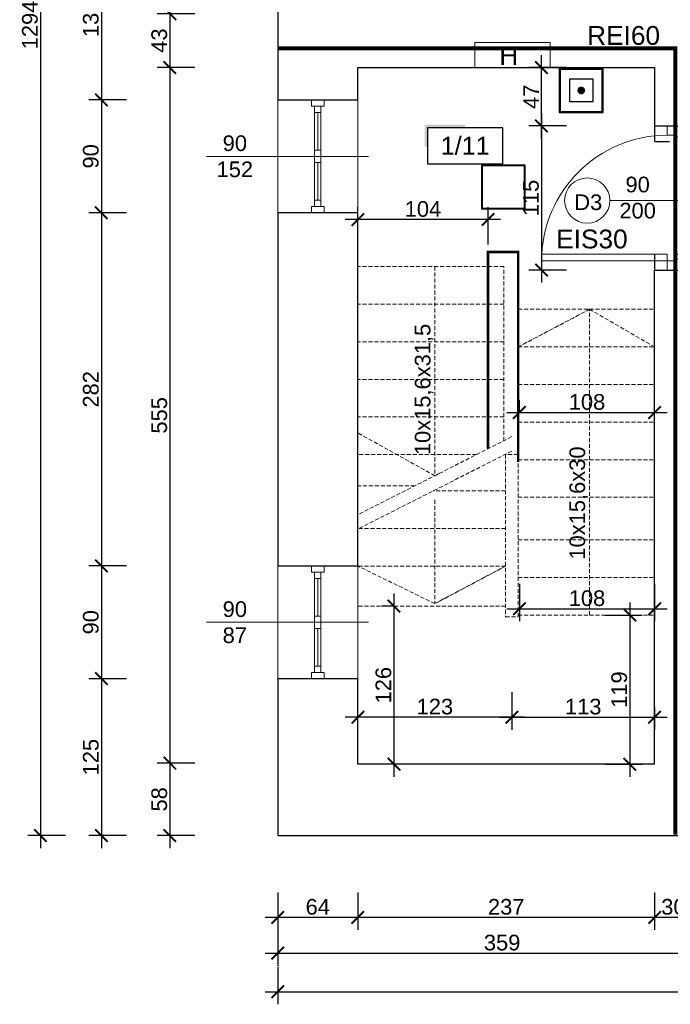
# Model space of a CAD drawing. Header units: millimetres. Extents: x 2709036 to 2756280, y 168165 to 192362.
# Tile 92 of 192: x 2718907 to 2719427, y 185626 to 186412. Entities that reach past the tile are written whole.
import ezdxf
from ezdxf.enums import TextEntityAlignment as Align

# ---------------------------------------------------------------- set-up
doc = ezdxf.new("R2010")
doc.units = ezdxf.units.MM
doc.header["$MEASUREMENT"] = 0
for name, pattern in [('ACAD_ISO03W100', [30, 12, -18]), ('HIDDEN2', [4.7625, 3.175, -1.5875]), ('UKRYTE', [9.525, 6.35, -3.175])]:
    doc.linetypes.add(name, pattern=pattern)
for name, color, linetype, lineweight in [('2 - LINIA WIDOKOWA', 251, 'Continuous', 13), ('__MAZ_EKSP_PROJ', 3, 'Continuous', 0), ('__MAZ_LIKWIDACJE', 6, 'ACAD_ISO03W100', 30), ('__MAZ_OPIS_STOLARKA', 7, 'Continuous', 0), ('__MAZ_SCHODY', 7, 'Continuous', 0), ('__MAZ_STOLARKA DRZWIOWA NOWA', 7, 'Continuous', 9), ('__MAZ_STOLARKA OKIENNA', 7, 'Continuous', 9), ('__MAZ_WYMIARY', 7, 'Continuous', 9), ('__MAZ_ŚCIANY ISTNIEJĄCE', 7, 'Continuous', 30), ('SCHODY_POR.', 7, 'UKRYTE', 25)]:
    doc.layers.add(name, color=color, linetype=linetype, lineweight=lineweight)
doc.layers.add('6 - OPISY', color=7, linetype='Continuous')
doc.layers.add('D+H Urządzenia', color=30, linetype='Continuous')
doc.styles.add('Arial', font='arial.ttf')
doc.styles.add('Dimensions', font='arial.ttf')
doc.styles.get("Standard").update_dxf_attribs({"font": 'arial.ttf'})
doc.styles.add('styl1', font='arial.ttf')
doc.dimstyles.new('100', dxfattribs={"dimtxt": 10, "dimasz": 10, "dimexe": 18, "dimexo": 15, "dimgap": 9, "dimtad": 1, "dimdec": 1, "dimrnd": 0.5, "dimdsep": 46, "dimtxsty": 'Dimensions', "dimblk": 'ARCHTICK', "dimcen": 9, "dimdle": 10, "dimadec": 1, "dimazin": 2, "dimtfac": 1, "dimtdec": 4, "dimtofl": 0, "dimtmove": 2, "dimatfit": 3, "dimfxl": 1, "dimtolj": 1, "dimtzin": 0, "dimarcsym": 0})

# ---------------------------------------------------------------- blocks, each defined once
blk = doc.blocks.new('_ArchTick')
at = {"color": 0, "linetype": 'ByBlock', "const_width": 0.15}
blk.add_lwpolyline([(-0.5, -0.5), (0.5, 0.5)], dxfattribs=at)
blk = doc.blocks.new('*D17')
at = {"layer": '__MAZ_WYMIARY', "color": 0, "lineweight": -2}
for p, q in [((2719177.3, 186232.24), (2719177.3, 186262.24)), ((2719281.3, 186232.24), (2719281.3, 186262.24)), ((2719291.3, 186252.24), (2719167.3, 186252.24))]:
    blk.add_line(p, q, dxfattribs=at)
at = {"layer": 'Defpoints', "color": 0, "lineweight": 30}
for p in [(2719177.3, 186252.24), (2719177.3, 186215.58), (2719281.3, 186215.58)]:
    blk.add_point(p, dxfattribs=at)
at = {"layer": '__MAZ_WYMIARY', "color": 0, "lineweight": -2, "xscale": 10, "yscale": 10, "zscale": 10, "rotation": 180}
blk.add_blockref('_ArchTick', (2719177.3, 186252.24), dxfattribs=at)
at = {"layer": '__MAZ_WYMIARY', "color": 0, "lineweight": -2, "xscale": 10, "yscale": 10, "zscale": 10}
blk.add_blockref('_ArchTick', (2719281.3, 186252.24), dxfattribs=at)
at = {"layer": '__MAZ_WYMIARY', "color": 0, "lineweight": 5, "insert": (2719229.3, 186260.62), "char_height": 12.5, "attachment_point": 5, "style": 'Arial'}
blk.add_mtext('\\A1;104', dxfattribs=at)
blk = doc.blocks.new('*D18')
at = {"layer": '__MAZ_WYMIARY', "color": 0, "lineweight": -2}
for p, q in [((2719306.3, 185961.58), (2719306.3, 185931.58)), ((2719414.3, 185961.58), (2719414.3, 185931.58)), ((2719296.3, 185941.58), (2719424.3, 185941.58))]:
    blk.add_line(p, q, dxfattribs=at)
at = {"layer": 'Defpoints', "color": 0, "lineweight": 30}
for p in [(2719306.3, 186087.16), (2719414.3, 186087.16), (2719414.3, 185941.58)]:
    blk.add_point(p, dxfattribs=at)
at = {"layer": '__MAZ_WYMIARY', "color": 0, "lineweight": -2, "xscale": 10, "yscale": 10, "zscale": 10, "rotation": 180}
blk.add_blockref('_ArchTick', (2719306.3, 185941.58), dxfattribs=at)
at = {"layer": '__MAZ_WYMIARY', "color": 0, "lineweight": -2, "xscale": 10, "yscale": 10, "zscale": 10}
blk.add_blockref('_ArchTick', (2719414.3, 185941.58), dxfattribs=at)
at = {"layer": '__MAZ_WYMIARY', "color": 0, "lineweight": 5, "insert": (2719360.3, 185949.96), "char_height": 12.5, "attachment_point": 5, "style": 'Arial'}
blk.add_mtext('\\A1;108', dxfattribs=at)
blk = doc.blocks.new('*D24')
at = {"layer": '__MAZ_WYMIARY', "color": 0, "lineweight": -2}
for p, q in [((2719394.47, 185946.58), (2719394.47, 185807.55)), ((2719374.47, 185936.58), (2719404.47, 185936.58)), ((2719374.47, 185817.55), (2719404.47, 185817.55))]:
    blk.add_line(p, q, dxfattribs=at)
at = {"layer": 'Defpoints', "color": 0, "lineweight": 30}
for p in [(2719332.7, 185936.58), (2719332.7, 185817.55), (2719394.47, 185817.55)]:
    blk.add_point(p, dxfattribs=at)
at = {"layer": '__MAZ_WYMIARY', "color": 0, "lineweight": -2, "xscale": 10, "yscale": 10, "zscale": 10}
for p, rotation in [((2719394.47, 185936.58), 90), ((2719394.47, 185817.55), 270)]:
    blk.add_blockref('_ArchTick', p, dxfattribs=dict(at, rotation=rotation))
at = {"layer": '__MAZ_WYMIARY', "color": 0, "lineweight": 5, "insert": (2719386.09, 185877.06), "char_height": 12.5, "attachment_point": 5, "rotation": 90, "style": 'Arial'}
blk.add_mtext('\\A1;119', dxfattribs=at)
blk = doc.blocks.new('*D25')
at = {"layer": '__MAZ_WYMIARY', "color": 0, "lineweight": -2}
for p, q in [((2719206.15, 185953.67), (2719206.15, 185807.55)), ((2719206.15, 185943.67), (2719196.15, 185943.67)), ((2719206.15, 185817.55), (2719196.15, 185817.55))]:
    blk.add_line(p, q, dxfattribs=at)
at = {"layer": 'Defpoints', "color": 0, "lineweight": 30}
for p in [(2719212.32, 185943.67), (2719206.15, 185817.55), (2719212.32, 185817.55)]:
    blk.add_point(p, dxfattribs=at)
at = {"layer": '__MAZ_WYMIARY', "color": 0, "lineweight": -2, "xscale": 10, "yscale": 10, "zscale": 10}
for p, rotation in [((2719206.15, 185943.67), 90), ((2719206.15, 185817.55), 270)]:
    blk.add_blockref('_ArchTick', p, dxfattribs=dict(at, rotation=rotation))
at = {"layer": '__MAZ_WYMIARY', "color": 0, "lineweight": 5, "insert": (2719197.77, 185880.61), "char_height": 12.5, "attachment_point": 5, "rotation": 90, "style": 'Arial'}
blk.add_mtext('\\A1;126', dxfattribs=at)
blk = doc.blocks.new('*U9')
at = {"ltscale": 10}
blk.add_hatch(color=256, dxfattribs=at).paths.add_polyline_path([(0, 26), (-25, 26), (-27, 26), (-27, 11.46), (-25, 11.46), (-25, 24), (0, 24)])
blk.add_lwpolyline([(-25, 0), (25, 0), (25, 24), (-25, 24)], close=True, dxfattribs=at)
at = {"layer": '6 - OPISY'}
for tag, p in [('NRPOM', (0, 6)), ('WYSPOM', (3.39, -15.66))]:
    blk.add_attdef(tag, text='', height=12, dxfattribs=at).set_placement(p, align=Align.CENTER)
blk = doc.blocks.new('*D33')
at = {"layer": '__MAZ_WYMIARY', "color": 0, "lineweight": -2}
for p, q in [((2719323.95, 186316.93), (2719323.95, 186383.55)), ((2719343.95, 186373.55), (2719313.95, 186373.55)), ((2719343.95, 186326.93), (2719313.95, 186326.93))]:
    blk.add_line(p, q, dxfattribs=at)
at = {"layer": 'Defpoints', "color": 0, "lineweight": 30}
for p in [(2719323.95, 186373.55), (2719414.3, 186373.55), (2719414.3, 186326.93)]:
    blk.add_point(p, dxfattribs=at)
at = {"layer": '__MAZ_WYMIARY', "color": 0, "lineweight": -2, "xscale": 10, "yscale": 10, "zscale": 10}
for p, rotation in [((2719323.95, 186373.55), 90), ((2719323.95, 186326.93), 270)]:
    blk.add_blockref('_ArchTick', p, dxfattribs=dict(at, rotation=rotation))
at = {"layer": '__MAZ_WYMIARY', "color": 0, "lineweight": 5, "insert": (2719315.7, 186350.24), "char_height": 12.5, "attachment_point": 5, "rotation": 90, "style": 'Arial'}
blk.add_mtext('\\A1;47', dxfattribs=at)
blk = doc.blocks.new('*D34')
at = {"layer": '__MAZ_WYMIARY', "color": 0, "lineweight": -2}
for p, q in [((2719323.95, 186336.93), (2719323.95, 186201.93)), ((2719343.95, 186326.93), (2719313.95, 186326.93)), ((2719343.95, 186211.93), (2719313.95, 186211.93))]:
    blk.add_line(p, q, dxfattribs=at)
at = {"layer": 'Defpoints', "color": 0, "lineweight": 30}
for p in [(2719444.3, 186326.93), (2719323.95, 186211.93), (2719444.3, 186211.93)]:
    blk.add_point(p, dxfattribs=at)
at = {"layer": '__MAZ_WYMIARY', "color": 0, "lineweight": -2, "xscale": 10, "yscale": 10, "zscale": 10}
for p, rotation in [((2719323.95, 186326.93), 90), ((2719323.95, 186211.93), 270)]:
    blk.add_blockref('_ArchTick', p, dxfattribs=dict(at, rotation=rotation))
at = {"layer": '__MAZ_WYMIARY', "color": 0, "lineweight": 5, "insert": (2719315.56, 186269.43), "char_height": 12.5, "attachment_point": 5, "rotation": 90, "style": 'Arial'}
blk.add_mtext('\\A1;115', dxfattribs=at)
blk = doc.blocks.new('*D343')
at = {"layer": '__MAZ_WYMIARY', "color": 0, "lineweight": -2}
for p, q in [((2719177.3, 186232.24), (2719177.3, 186262.24)), ((2719281.3, 186232.24), (2719281.3, 186262.24)), ((2719291.3, 186252.24), (2719167.3, 186252.24))]:
    blk.add_line(p, q, dxfattribs=at)
at = {"layer": 'Defpoints', "color": 0, "lineweight": 30}
for p in [(2719177.3, 186252.24), (2719177.3, 186215.58), (2719281.3, 186215.58)]:
    blk.add_point(p, dxfattribs=at)
at = {"layer": '__MAZ_WYMIARY', "color": 0, "lineweight": -2, "xscale": 10, "yscale": 10, "zscale": 10, "rotation": 180}
blk.add_blockref('_ArchTick', (2719177.3, 186252.24), dxfattribs=at)
at = {"layer": '__MAZ_WYMIARY', "color": 0, "lineweight": -2, "xscale": 10, "yscale": 10, "zscale": 10}
blk.add_blockref('_ArchTick', (2719281.3, 186252.24), dxfattribs=at)
at = {"layer": '__MAZ_WYMIARY', "color": 0, "lineweight": 5, "insert": (2719229.3, 186260.62), "char_height": 12.5, "attachment_point": 5, "style": 'Arial'}
blk.add_mtext('\\A1;104', dxfattribs=at)
blk = doc.blocks.new('*D344')
at = {"layer": '__MAZ_WYMIARY', "color": 0, "lineweight": -2}
for p, q in [((2719306.3, 186098.21), (2719306.3, 186108.21)), ((2719414.3, 186098.21), (2719414.3, 186108.21)), ((2719296.3, 186098.21), (2719424.3, 186098.21))]:
    blk.add_line(p, q, dxfattribs=at)
at = {"layer": 'Defpoints', "color": 0, "lineweight": 30}
for p in [(2719414.3, 186098.21), (2719306.3, 186087.16), (2719414.3, 186087.16)]:
    blk.add_point(p, dxfattribs=at)
at = {"layer": '__MAZ_WYMIARY', "color": 0, "lineweight": -2, "xscale": 10, "yscale": 10, "zscale": 10, "rotation": 180}
blk.add_blockref('_ArchTick', (2719306.3, 186098.21), dxfattribs=at)
at = {"layer": '__MAZ_WYMIARY', "color": 0, "lineweight": -2, "xscale": 10, "yscale": 10, "zscale": 10}
blk.add_blockref('_ArchTick', (2719414.3, 186098.21), dxfattribs=at)
at = {"layer": '__MAZ_WYMIARY', "color": 0, "lineweight": 5, "insert": (2719360.3, 186106.6), "char_height": 12.5, "attachment_point": 5, "style": 'Arial'}
blk.add_mtext('\\A1;108', dxfattribs=at)
blk = doc.blocks.new('*D347')
at = {"layer": '__MAZ_WYMIARY', "color": 0, "lineweight": -2}
for p, q in [((2719300.3, 185875.06), (2719300.3, 185845.06)), ((2719177.3, 185835.06), (2719177.3, 185865.06)), ((2719310.3, 185855.06), (2719167.3, 185855.06))]:
    blk.add_line(p, q, dxfattribs=at)
at = {"layer": 'Defpoints', "color": 0, "lineweight": 30}
for p in [(2719300.3, 185935.2), (2719177.3, 185855.06), (2719177.3, 185818.39)]:
    blk.add_point(p, dxfattribs=at)
at = {"layer": '__MAZ_WYMIARY', "color": 0, "lineweight": -2, "xscale": 10, "yscale": 10, "zscale": 10, "rotation": 180}
blk.add_blockref('_ArchTick', (2719177.3, 185855.06), dxfattribs=at)
at = {"layer": '__MAZ_WYMIARY', "color": 0, "lineweight": -2, "xscale": 10, "yscale": 10, "zscale": 10}
blk.add_blockref('_ArchTick', (2719300.3, 185855.06), dxfattribs=at)
at = {"layer": '__MAZ_WYMIARY', "color": 0, "lineweight": 5, "insert": (2719238.8, 185863.44), "char_height": 12.5, "attachment_point": 5, "style": 'Arial'}
blk.add_mtext('\\A1;123', dxfattribs=at)
blk = doc.blocks.new('*D348')
at = {"layer": '__MAZ_WYMIARY', "color": 0, "lineweight": -2}
for p, q in [((2719300.3, 185875.06), (2719300.3, 185845.06)), ((2719414.3, 185862.79), (2719414.3, 185845.06)), ((2719290.3, 185855.06), (2719424.3, 185855.06))]:
    blk.add_line(p, q, dxfattribs=at)
at = {"layer": 'Defpoints', "color": 0, "lineweight": 30}
for p in [(2719300.3, 185935.2), (2719414.3, 185877.79), (2719414.3, 185855.06)]:
    blk.add_point(p, dxfattribs=at)
at = {"layer": '__MAZ_WYMIARY', "color": 0, "lineweight": -2, "xscale": 10, "yscale": 10, "zscale": 10, "rotation": 180}
blk.add_blockref('_ArchTick', (2719300.3, 185855.06), dxfattribs=at)
at = {"layer": '__MAZ_WYMIARY', "color": 0, "lineweight": -2, "xscale": 10, "yscale": 10, "zscale": 10}
blk.add_blockref('_ArchTick', (2719414.3, 185855.06), dxfattribs=at)
at = {"layer": '__MAZ_WYMIARY', "color": 0, "lineweight": 5, "insert": (2719357.3, 185863.44), "char_height": 12.5, "attachment_point": 5, "style": 'Arial'}
blk.add_mtext('\\A1;113', dxfattribs=at)
blk = doc.blocks.new('*D351')
at = {"layer": '__MAZ_WYMIARY', "color": 0, "lineweight": -2}
for p, q in [((2719394.47, 185946.58), (2719394.47, 185807.55)), ((2719374.47, 185936.58), (2719404.47, 185936.58)), ((2719374.47, 185817.55), (2719404.47, 185817.55))]:
    blk.add_line(p, q, dxfattribs=at)
at = {"layer": 'Defpoints', "color": 0, "lineweight": 30}
for p in [(2719332.7, 185936.58), (2719332.7, 185817.55), (2719394.47, 185817.55)]:
    blk.add_point(p, dxfattribs=at)
at = {"layer": '__MAZ_WYMIARY', "color": 0, "lineweight": -2, "xscale": 10, "yscale": 10, "zscale": 10}
for p, rotation in [((2719394.47, 185936.58), 90), ((2719394.47, 185817.55), 270)]:
    blk.add_blockref('_ArchTick', p, dxfattribs=dict(at, rotation=rotation))
at = {"layer": '__MAZ_WYMIARY', "color": 0, "lineweight": 5, "insert": (2719386.09, 185877.06), "char_height": 12.5, "attachment_point": 5, "rotation": 90, "style": 'Arial'}
blk.add_mtext('\\A1;119', dxfattribs=at)
blk = doc.blocks.new('*D358')
at = {"layer": '__MAZ_WYMIARY', "color": 0, "lineweight": -2}
for p, q in [((2718923.83, 187064.55), (2718923.83, 185750.55)), ((2718943.83, 187054.55), (2718913.83, 187054.55)), ((2718943.83, 185760.55), (2718913.83, 185760.55))]:
    blk.add_line(p, q, dxfattribs=at)
at = {"layer": 'Defpoints', "color": 0, "lineweight": 30}
for p in [(2719113.3, 187054.55), (2718923.83, 185760.55), (2719113.3, 185760.55)]:
    blk.add_point(p, dxfattribs=at)
at = {"layer": '__MAZ_WYMIARY', "color": 0, "lineweight": -2, "xscale": 10, "yscale": 10, "zscale": 10}
for p, rotation in [((2718923.83, 187054.55), 90), ((2718923.83, 185760.55), 270)]:
    blk.add_blockref('_ArchTick', p, dxfattribs=dict(at, rotation=rotation))
at = {"layer": '__MAZ_WYMIARY', "color": 0, "lineweight": 5, "insert": (2718915.44, 186407.55), "char_height": 12.5, "attachment_point": 5, "rotation": 90, "style": 'Arial'}
blk.add_mtext('\\A1;1294', dxfattribs=at)
blk = doc.blocks.new('*D371')
at = {"layer": '__MAZ_WYMIARY', "color": 0, "lineweight": -2}
for p, q in [((2719027.13, 186823.55), (2719027.13, 186406.55)), ((2719047.13, 186813.55), (2719017.13, 186813.55)), ((2719047.13, 186416.55), (2719017.13, 186416.55))]:
    blk.add_line(p, q, dxfattribs=at)
at = {"layer": 'Defpoints', "color": 0, "lineweight": 30}
for p in [(2719192.65, 186813.55), (2719027.13, 186416.55), (2719193.88, 186416.55)]:
    blk.add_point(p, dxfattribs=at)
at = {"layer": '__MAZ_WYMIARY', "color": 0, "lineweight": -2, "xscale": 10, "yscale": 10, "zscale": 10}
for p, rotation in [((2719027.13, 186813.55), 90), ((2719027.13, 186416.55), 270)]:
    blk.add_blockref('_ArchTick', p, dxfattribs=dict(at, rotation=rotation))
at = {"layer": '__MAZ_WYMIARY', "color": 0, "lineweight": 5, "insert": (2719018.74, 186615.05), "char_height": 12.5, "attachment_point": 5, "rotation": 90, "style": 'Arial'}
blk.add_mtext('\\A1;397', dxfattribs=at)
blk = doc.blocks.new('*D372')
at = {"layer": '__MAZ_WYMIARY', "color": 0, "lineweight": -2}
for p, q in [((2719027.13, 186426.55), (2719027.13, 186363.55)), ((2719047.13, 186416.55), (2719017.13, 186416.55)), ((2719047.13, 186373.55), (2719017.13, 186373.55))]:
    blk.add_line(p, q, dxfattribs=at)
at = {"layer": 'Defpoints', "color": 0, "lineweight": 30}
for p in [(2719193.88, 186416.55), (2719027.13, 186373.55), (2719193.12, 186373.55)]:
    blk.add_point(p, dxfattribs=at)
at = {"layer": '__MAZ_WYMIARY', "color": 0, "lineweight": -2, "xscale": 10, "yscale": 10, "zscale": 10}
for p, rotation in [((2719027.13, 186416.55), 90), ((2719027.13, 186373.55), 270)]:
    blk.add_blockref('_ArchTick', p, dxfattribs=dict(at, rotation=rotation))
at = {"layer": '__MAZ_WYMIARY', "color": 0, "lineweight": 5, "insert": (2719018.74, 186395.05), "char_height": 12.5, "attachment_point": 5, "rotation": 90, "style": 'Arial'}
blk.add_mtext('\\A1;43', dxfattribs=at)
blk = doc.blocks.new('*D373')
at = {"layer": '__MAZ_WYMIARY', "color": 0, "lineweight": -2}
for p, q in [((2719027.13, 186383.55), (2719027.13, 185808.39)), ((2719047.13, 186373.55), (2719017.13, 186373.55)), ((2719047.13, 185818.39), (2719017.13, 185818.39))]:
    blk.add_line(p, q, dxfattribs=at)
at = {"layer": 'Defpoints', "color": 0, "lineweight": 30}
for p in [(2719193.12, 186373.55), (2719027.13, 185818.39), (2719177.3, 185818.39)]:
    blk.add_point(p, dxfattribs=at)
at = {"layer": '__MAZ_WYMIARY', "color": 0, "lineweight": -2, "xscale": 10, "yscale": 10, "zscale": 10}
for p, rotation in [((2719027.13, 186373.55), 90), ((2719027.13, 185818.39), 270)]:
    blk.add_blockref('_ArchTick', p, dxfattribs=dict(at, rotation=rotation))
at = {"layer": '__MAZ_WYMIARY', "color": 0, "lineweight": 5, "insert": (2719018.77, 186095.97), "char_height": 12.5, "attachment_point": 5, "rotation": 90, "style": 'Arial'}
blk.add_mtext('\\A1;555', dxfattribs=at)
blk = doc.blocks.new('*D374')
at = {"layer": '__MAZ_WYMIARY', "color": 0, "lineweight": -2}
for p, q in [((2719027.13, 185828.39), (2719027.13, 185750.55)), ((2719047.13, 185818.39), (2719017.13, 185818.39)), ((2719047.13, 185760.55), (2719017.13, 185760.55))]:
    blk.add_line(p, q, dxfattribs=at)
at = {"layer": 'Defpoints', "color": 0, "lineweight": 30}
for p in [(2719177.3, 185818.39), (2719027.13, 185760.55), (2719113.3, 185760.55)]:
    blk.add_point(p, dxfattribs=at)
at = {"layer": '__MAZ_WYMIARY', "color": 0, "lineweight": -2, "xscale": 10, "yscale": 10, "zscale": 10}
for p, rotation in [((2719027.13, 185818.39), 90), ((2719027.13, 185760.55), 270)]:
    blk.add_blockref('_ArchTick', p, dxfattribs=dict(at, rotation=rotation))
at = {"layer": '__MAZ_WYMIARY', "color": 0, "lineweight": 5, "insert": (2719018.75, 185789.47), "char_height": 12.5, "attachment_point": 5, "rotation": 90, "style": 'Arial'}
blk.add_mtext('\\A1;58', dxfattribs=at)
blk = doc.blocks.new('*D381')
at = {"layer": '__MAZ_WYMIARY', "color": 0, "lineweight": -2}
for p, q in [((2718972.48, 186487.15), (2718972.48, 186337.67)), ((2718992.48, 186477.15), (2718962.48, 186477.15)), ((2718992.48, 186347.67), (2718962.48, 186347.67))]:
    blk.add_line(p, q, dxfattribs=at)
at = {"layer": 'Defpoints', "color": 0, "lineweight": 30}
for p in [(2719113.24, 186477.15), (2718972.48, 186347.67), (2719113.3, 186347.67)]:
    blk.add_point(p, dxfattribs=at)
at = {"layer": '__MAZ_WYMIARY', "color": 0, "lineweight": -2, "xscale": 10, "yscale": 10, "zscale": 10}
for p, rotation in [((2718972.48, 186477.15), 90), ((2718972.48, 186347.67), 270)]:
    blk.add_blockref('_ArchTick', p, dxfattribs=dict(at, rotation=rotation))
at = {"layer": '__MAZ_WYMIARY', "color": 0, "lineweight": 5, "insert": (2718964.09, 186412.41), "char_height": 12.5, "attachment_point": 5, "rotation": 90, "style": 'Arial'}
blk.add_mtext('\\A1;130', dxfattribs=at)
blk = doc.blocks.new('*D382')
at = {"layer": '__MAZ_WYMIARY', "color": 0, "lineweight": -2}
for p, q in [((2718972.48, 186357.67), (2718972.48, 186247.67)), ((2718992.48, 186347.67), (2718962.48, 186347.67)), ((2718992.48, 186257.67), (2718962.48, 186257.67))]:
    blk.add_line(p, q, dxfattribs=at)
at = {"layer": 'Defpoints', "color": 0, "lineweight": 30}
for p in [(2719113.24, 186347.67), (2718972.48, 186257.67), (2719113.24, 186257.67)]:
    blk.add_point(p, dxfattribs=at)
at = {"layer": '__MAZ_WYMIARY', "color": 0, "lineweight": -2, "xscale": 10, "yscale": 10, "zscale": 10}
for p, rotation in [((2718972.48, 186347.67), 90), ((2718972.48, 186257.67), 270)]:
    blk.add_blockref('_ArchTick', p, dxfattribs=dict(at, rotation=rotation))
at = {"layer": '__MAZ_WYMIARY', "color": 0, "lineweight": 5, "insert": (2718964.1, 186302.67), "char_height": 12.5, "attachment_point": 5, "rotation": 90, "style": 'Arial'}
blk.add_mtext('\\A1;90', dxfattribs=at)
blk = doc.blocks.new('*D383')
at = {"layer": '__MAZ_WYMIARY', "color": 0, "lineweight": -2}
for p, q in [((2718972.48, 186267.67), (2718972.48, 185965.8)), ((2718992.48, 186257.67), (2718962.48, 186257.67)), ((2718992.48, 185975.8), (2718962.48, 185975.8))]:
    blk.add_line(p, q, dxfattribs=at)
at = {"layer": 'Defpoints', "color": 0, "lineweight": 30}
for p in [(2719113.18, 186257.67), (2718972.48, 185975.8), (2719113.3, 185975.8)]:
    blk.add_point(p, dxfattribs=at)
at = {"layer": '__MAZ_WYMIARY', "color": 0, "lineweight": -2, "xscale": 10, "yscale": 10, "zscale": 10}
for p, rotation in [((2718972.48, 186257.67), 90), ((2718972.48, 185975.8), 270)]:
    blk.add_blockref('_ArchTick', p, dxfattribs=dict(at, rotation=rotation))
at = {"layer": '__MAZ_WYMIARY', "color": 0, "lineweight": 5, "insert": (2718964.1, 186116.73), "char_height": 12.5, "attachment_point": 5, "rotation": 90, "style": 'Arial'}
blk.add_mtext('\\A1;282', dxfattribs=at)
blk = doc.blocks.new('*D384')
at = {"layer": '__MAZ_WYMIARY', "color": 0, "lineweight": -2}
for p, q in [((2718972.48, 185985.8), (2718972.48, 185875.8)), ((2718992.48, 185975.8), (2718962.48, 185975.8)), ((2718992.48, 185885.8), (2718962.48, 185885.8))]:
    blk.add_line(p, q, dxfattribs=at)
at = {"layer": 'Defpoints', "color": 0, "lineweight": 30}
for p in [(2719113.3, 185975.8), (2718972.48, 185885.8), (2719113.3, 185885.8)]:
    blk.add_point(p, dxfattribs=at)
at = {"layer": '__MAZ_WYMIARY', "color": 0, "lineweight": -2, "xscale": 10, "yscale": 10, "zscale": 10}
for p, rotation in [((2718972.48, 185975.8), 90), ((2718972.48, 185885.8), 270)]:
    blk.add_blockref('_ArchTick', p, dxfattribs=dict(at, rotation=rotation))
at = {"layer": '__MAZ_WYMIARY', "color": 0, "lineweight": 5, "insert": (2718964.1, 185930.8), "char_height": 12.5, "attachment_point": 5, "rotation": 90, "style": 'Arial'}
blk.add_mtext('\\A1;90', dxfattribs=at)
blk = doc.blocks.new('*D385')
at = {"layer": '__MAZ_WYMIARY', "color": 0, "lineweight": -2}
for p, q in [((2718972.48, 185895.8), (2718972.48, 185750.55)), ((2718992.48, 185885.8), (2718962.48, 185885.8)), ((2718992.48, 185760.55), (2718962.48, 185760.55))]:
    blk.add_line(p, q, dxfattribs=at)
at = {"layer": 'Defpoints', "color": 0, "lineweight": 30}
for p in [(2719113.24, 185885.8), (2718972.48, 185760.55), (2719113.3, 185760.55)]:
    blk.add_point(p, dxfattribs=at)
at = {"layer": '__MAZ_WYMIARY', "color": 0, "lineweight": -2, "xscale": 10, "yscale": 10, "zscale": 10}
for p, rotation in [((2718972.48, 185885.8), 90), ((2718972.48, 185760.55), 270)]:
    blk.add_blockref('_ArchTick', p, dxfattribs=dict(at, rotation=rotation))
at = {"layer": '__MAZ_WYMIARY', "color": 0, "lineweight": 5, "insert": (2718964.1, 185823.17), "char_height": 12.5, "attachment_point": 5, "rotation": 90, "style": 'Arial'}
blk.add_mtext('\\A1;125', dxfattribs=at)
blk = doc.blocks.new('*D450')
at = {"layer": '__MAZ_WYMIARY', "color": 0, "lineweight": -2}
for p, q in [((2719414.3, 185715.26), (2719414.3, 185685.26)), ((2719444.3, 185715.26), (2719444.3, 185685.26)), ((2719454.3, 185695.26), (2719404.3, 185695.26))]:
    blk.add_line(p, q, dxfattribs=at)
at = {"layer": 'Defpoints', "color": 0, "lineweight": 30}
for p in [(2719414.3, 185837.59), (2719444.3, 185837.59), (2719414.3, 185695.26)]:
    blk.add_point(p, dxfattribs=at)
at = {"layer": '__MAZ_WYMIARY', "color": 0, "lineweight": -2, "xscale": 10, "yscale": 10, "zscale": 10, "rotation": 180}
blk.add_blockref('_ArchTick', (2719414.3, 185695.26), dxfattribs=at)
at = {"layer": '__MAZ_WYMIARY', "color": 0, "lineweight": -2, "xscale": 10, "yscale": 10, "zscale": 10}
blk.add_blockref('_ArchTick', (2719444.3, 185695.26), dxfattribs=at)
at = {"layer": '__MAZ_WYMIARY', "color": 0, "lineweight": 5, "insert": (2719429.3, 185703.65), "char_height": 12.5, "attachment_point": 5, "style": 'Arial'}
blk.add_mtext('\\A1;30', dxfattribs=at)
blk = doc.blocks.new('*D451')
at = {"layer": '__MAZ_WYMIARY', "color": 0, "lineweight": -2}
for p, q in [((2719177.3, 185715.26), (2719177.3, 185685.26)), ((2719414.3, 185715.26), (2719414.3, 185685.26)), ((2719424.3, 185695.26), (2719167.3, 185695.26))]:
    blk.add_line(p, q, dxfattribs=at)
at = {"layer": 'Defpoints', "color": 0, "lineweight": 30}
for p in [(2719177.3, 185817.55), (2719414.3, 185817.55), (2719177.3, 185695.26)]:
    blk.add_point(p, dxfattribs=at)
at = {"layer": '__MAZ_WYMIARY', "color": 0, "lineweight": -2, "xscale": 10, "yscale": 10, "zscale": 10, "rotation": 180}
blk.add_blockref('_ArchTick', (2719177.3, 185695.26), dxfattribs=at)
at = {"layer": '__MAZ_WYMIARY', "color": 0, "lineweight": -2, "xscale": 10, "yscale": 10, "zscale": 10}
blk.add_blockref('_ArchTick', (2719414.3, 185695.26), dxfattribs=at)
at = {"layer": '__MAZ_WYMIARY', "color": 0, "lineweight": 5, "insert": (2719295.8, 185703.65), "char_height": 12.5, "attachment_point": 5, "style": 'Arial'}
blk.add_mtext('\\A1;237', dxfattribs=at)
blk = doc.blocks.new('*D452')
at = {"layer": '__MAZ_WYMIARY', "color": 0, "lineweight": -2}
for p, q in [((2719113.3, 185715.26), (2719113.3, 185685.26)), ((2719177.3, 185715.26), (2719177.3, 185685.26)), ((2719187.3, 185695.26), (2719103.3, 185695.26))]:
    blk.add_line(p, q, dxfattribs=at)
at = {"layer": 'Defpoints', "color": 0, "lineweight": 30}
for p in [(2719113.3, 185818.39), (2719177.3, 185818.39), (2719113.3, 185695.26)]:
    blk.add_point(p, dxfattribs=at)
at = {"layer": '__MAZ_WYMIARY', "color": 0, "lineweight": -2, "xscale": 10, "yscale": 10, "zscale": 10, "rotation": 180}
blk.add_blockref('_ArchTick', (2719113.3, 185695.26), dxfattribs=at)
at = {"layer": '__MAZ_WYMIARY', "color": 0, "lineweight": -2, "xscale": 10, "yscale": 10, "zscale": 10}
blk.add_blockref('_ArchTick', (2719177.3, 185695.26), dxfattribs=at)
at = {"layer": '__MAZ_WYMIARY', "color": 0, "lineweight": 5, "insert": (2719145.3, 185703.64), "char_height": 12.5, "attachment_point": 5, "style": 'Arial'}
blk.add_mtext('\\A1;64', dxfattribs=at)
blk = doc.blocks.new('*D455')
at = {"layer": '__MAZ_WYMIARY', "color": 0, "lineweight": -2}
for p, q in [((2719113.3, 185686.71), (2719113.3, 185656.71)), ((2719471.71, 185686.71), (2719471.71, 185656.71)), ((2719103.3, 185666.71), (2719481.71, 185666.71))]:
    blk.add_line(p, q, dxfattribs=at)
at = {"layer": 'Defpoints', "color": 0, "lineweight": 30}
for p in [(2719113.3, 185760.55), (2719471.71, 185760.55), (2719471.71, 185666.71)]:
    blk.add_point(p, dxfattribs=at)
at = {"layer": '__MAZ_WYMIARY', "color": 0, "lineweight": -2, "xscale": 10, "yscale": 10, "zscale": 10, "rotation": 180}
blk.add_blockref('_ArchTick', (2719113.3, 185666.71), dxfattribs=at)
at = {"layer": '__MAZ_WYMIARY', "color": 0, "lineweight": -2, "xscale": 10, "yscale": 10, "zscale": 10}
blk.add_blockref('_ArchTick', (2719471.71, 185666.71), dxfattribs=at)
at = {"layer": '__MAZ_WYMIARY', "color": 0, "lineweight": 5, "insert": (2719292.51, 185675.1), "char_height": 12.5, "attachment_point": 5, "style": 'Arial'}
blk.add_mtext('\\A1;359', dxfattribs=at)
blk = doc.blocks.new('*D494')
at = {"layer": '__MAZ_WYMIARY', "color": 0, "lineweight": -2}
for p, q in [((2719113.3, 185655.9), (2719113.3, 185625.9)), ((2721912.3, 185655.9), (2721912.3, 185625.9)), ((2719103.3, 185635.9), (2721922.3, 185635.9))]:
    blk.add_line(p, q, dxfattribs=at)
at = {"layer": 'Defpoints', "color": 0, "lineweight": 30}
for p in [(2719113.3, 185760.55), (2721912.3, 185760.55), (2721912.3, 185635.9)]:
    blk.add_point(p, dxfattribs=at)
at = {"layer": '__MAZ_WYMIARY', "color": 0, "lineweight": -2, "xscale": 10, "yscale": 10, "zscale": 10, "rotation": 180}
blk.add_blockref('_ArchTick', (2719113.3, 185635.9), dxfattribs=at)
at = {"layer": '__MAZ_WYMIARY', "color": 0, "lineweight": -2, "xscale": 10, "yscale": 10, "zscale": 10}
blk.add_blockref('_ArchTick', (2721912.3, 185635.9), dxfattribs=at)
at = {"layer": '__MAZ_WYMIARY', "color": 0, "lineweight": 5, "insert": (2720512.8, 185644.28), "char_height": 12.5, "attachment_point": 5, "style": 'Arial'}
blk.add_mtext('\\A1;2799', dxfattribs=at)
blk = doc.blocks.new('90')
at = {"color": 0, "linetype": 'Continuous', "lineweight": 5}
for p, q in [((30102.84, -38884.85), (30102.84, -38878.44)), ((30113.27, -38878.44), (30113.27, -38885.98)), ((30107.55, -38884.85), (30102.84, -38884.85)), ((30107.55, -38885.98), (30107.55, -38884.85)), ((30113.27, -38885.98), (30107.55, -38885.98)), ((30015.67, -38967.31), (30015.67, -38972.02)), ((30102.84, -38967.31), (30015.67, -38967.31)), ((30015.67, -38967.31), (30015.67, -38972.02)), ((30102.84, -38972.02), (30102.84, -38967.31)), ((30015.67, -38972.02), (30102.84, -38972.02)), ((30102.84, -38978.44), (30102.84, -38972.02)), ((30102.84, -38972.02), (30107.55, -38972.02)), ((30107.55, -38972.02), (30107.55, -38970.89)), ((30107.55, -38970.89), (30113.27, -38970.89)), ((30113.27, -38970.89), (30113.27, -38978.44))]:
    blk.add_line(p, q, dxfattribs=at)
blk.add_arc((30102.84, -38972.02), 87.17, 90, 180, dxfattribs=at)
blk = doc.blocks.new('_rt45')
at = {"layer": 'D+H Urządzenia'}
h = blk.add_hatch(color=256, dxfattribs=at)
h.dxf.hatch_style = 1
h.paths.add_polyline_path([(25.3, 24.9), (12.8, 24.9), (0.3, 24.9), (-12.2, 24.9), (-24.7, 24.9), (-24.7, 12.4), (-24.7, -0.1), (-24.7, -12.6), (-24.7, -25.1), (-12.2, -25.1), (0.3, -25.1), (12.8, -25.1), (25.3, -25.1), (25.3, -12.6), (25.3, -0.1), (25.3, 12.4)])
h.paths.add_polyline_path([(-23.7, 23.9), (-12.2, 23.9), (0.3, 23.9), (12.8, 23.9), (24.3, 23.9), (24.3, 12.4), (24.3, -0.1), (24.3, -12.6), (24.3, -24.1), (12.8, -24.1), (0.3, -24.1), (-12.2, -24.1), (-23.7, -24.1), (-23.7, -12.6), (-23.7, -0.1), (-23.7, 12.4)], flags=16)
h.paths.add_polyline_path([(-12.7, 13.1), (13.5, 13.1), (13.5, -13.1), (-12.7, -13.1)], flags=0)
h.paths.add_polyline_path([(2.6, 0, -1), (-1.8, 0, -1)], flags=0)
for points in [[(-24.7, 24.9), (-24.7, 12.4), (-24.7, -0.1), (-24.7, -12.6), (-24.7, -25.1), (-12.2, -25.1), (0.3, -25.1), (12.8, -25.1), (25.3, -25.1), (25.3, -12.6), (25.3, -0.1), (25.3, 12.4), (25.3, 24.9), (12.8, 24.9), (0.3, 24.9), (-12.2, 24.9)], [(-23.7, 23.9), (-23.7, 12.4), (-23.7, -0.1), (-23.7, -12.6), (-23.7, -24.1), (-12.2, -24.1), (0.3, -24.1), (12.8, -24.1), (24.3, -24.1), (24.3, -12.6), (24.3, -0.1), (24.3, 12.4), (24.3, 23.9), (12.8, 23.9), (0.3, 23.9), (-12.2, 23.9)], [(-12.7, 13.1), (13.5, 13.1), (13.5, -13.1), (-12.7, -13.1)]]:
    blk.add_lwpolyline(points, close=True, dxfattribs=at)
at = {"layer": 'D+H Urządzenia', "const_width": 4.36}
blk.add_lwpolyline([(-1.8, 0, 1), (2.6, 0, 1)], format="xyb", close=True, dxfattribs=at)
blk = doc.blocks.new('_3000plus')
at = {"layer": 'D+H Urządzenia'}
h = blk.add_hatch(color=256, dxfattribs=at)
h.dxf.hatch_style = 1
h.paths.add_polyline_path([(26.8, 26.8), (14.3, 26.8), (1.8, 26.8), (-10.7, 26.8), (-23.2, 26.8), (-23.2, 14.3), (-23.2, 1.8), (-23.2, -10.7), (-23.2, -23.2), (-10.7, -23.2), (1.8, -23.2), (14.3, -23.2), (26.8, -23.2), (26.8, -10.7), (26.8, 1.8), (26.8, 14.3)])
h.paths.add_polyline_path([(-22.2, 25.8), (-10.7, 25.8), (1.8, 25.8), (14.3, 25.8), (25.8, 25.8), (25.8, 14.3), (25.8, 1.8), (25.8, -10.7), (25.8, -22.2), (14.3, -22.2), (1.8, -22.2), (-10.7, -22.2), (-22.2, -22.2), (-22.2, -10.7), (-22.2, 1.8), (-22.2, 14.3)], flags=16)
for points in [[(-10.7, 26.8), (-23.2, 26.8), (-23.2, 14.3), (-23.2, 1.8), (-23.2, -10.7), (-23.2, -23.2), (-10.7, -23.2), (1.8, -23.2), (14.3, -23.2), (26.8, -23.2), (26.8, -10.7), (26.8, 1.8), (26.8, 14.3), (26.8, 26.8), (14.3, 26.8), (1.8, 26.8), (-10.7, 26.8)], [(-10.7, 25.8), (-22.2, 25.8), (-22.2, 14.3), (-22.2, 1.8), (-22.2, -10.7), (-22.2, -22.2), (-10.7, -22.2), (1.8, -22.2), (14.3, -22.2), (25.8, -22.2), (25.8, -10.7), (25.8, 1.8), (25.8, 14.3), (25.8, 25.8), (14.3, 25.8), (1.8, 25.8)]]:
    blk.add_lwpolyline(points, close=True, dxfattribs=at)
for points in [[(-8.5, 21.5, 0, 0, 0), (16.4, -3.4, 7.54, 0, 0), (23.5, -10.6, 0, 0, 0)], [(-19.2, 10.8, 0, 0, 0), (5.7, -14.1, 7.54, 0, 0), (12.8, -21.2, 0, 0, 0)]]:
    blk.add_lwpolyline(points, format="xyseb", dxfattribs=at)

msp = doc.modelspace()

# ---------------------------------------------------------------- linework, layer by layer
at = {"layer": '2 - LINIA WIDOKOWA', "color": 252, "linetype": 'Continuous', "ltscale": 5}
msp.add_lwpolyline([(2719330.84, 186393.55), (2719270.84, 186393.55), (2719270.84, 186373.55), (2719330.84, 186373.55)], close=True, dxfattribs=at)
at = {"layer": '__MAZ_EKSP_PROJ', "linetype": 'ACAD_ISO03W100', "const_width": 3}
msp.add_lwpolyline([(2719430.88, 185761.39), (2719430.88, 186388.89), (2719113.3, 186388.89)], dxfattribs=at)
at = {"layer": '__MAZ_LIKWIDACJE', "color": 252}
for p, q in [((2719414.3, 186326.93), (2719414.3, 186314.43)), ((2719414.3, 186314.43), (2719444.3, 186314.43)), ((2719444.3, 186224.43), (2719414.3, 186224.43)), ((2719414.3, 186224.43), (2719414.3, 186211.93))]:
    msp.add_line(p, q, dxfattribs=at)
at = {"layer": '__MAZ_OPIS_STOLARKA', "color": 252}
for points in [[(2719056.37, 186302.67), (2719185.69, 186302.67)], [(2719378.55, 186267.41), (2719458.68, 186267.41)], [(2719056.37, 185930.8), (2719185.69, 185930.8)]]:
    msp.add_lwpolyline(points, dxfattribs=at)
msp.add_circle((2719360.48, 186267.41), 18.07, dxfattribs=at)
msp.add_circle((2719360.48, 186267.41), 18.07, dxfattribs=at)
at = {"layer": '__MAZ_SCHODY', "color": 252, "linetype": 'HIDDEN2', "lineweight": 5}
for p, q in [((2719113.3, 186347.67), (2719113.3, 186257.67)), ((2719177.3, 186257.67), (2719177.3, 186347.67)), ((2719293.79, 186214.67), (2719177.3, 186214.67)), ((2719293.79, 186075.67), (2719293.79, 186214.67)), ((2719293.79, 186184.67), (2719177.3, 186184.67)), ((2719305.3, 186180.58), (2719414.3, 186180.58)), ((2719293.79, 186154.67), (2719177.3, 186154.67)), ((2719305.3, 186150.58), (2719414.3, 186150.58)), ((2719293.79, 186124.67), (2719177.3, 186124.67)), ((2719305.3, 186120.58), (2719414.3, 186120.58)), ((2719293.79, 186094.67), (2719177.3, 186094.67)), ((2719305.3, 186090.58), (2719414.3, 186090.58)), ((2719300.3, 186078.97), (2719177.3, 186016.67)), ((2719300.3, 186067.48), (2719177.3, 186005.18)), ((2719272.07, 186064.67), (2719177.3, 186064.67)), ((2719300.3, 186064.67), (2719294.74, 186064.67)), ((2719305.3, 186064.67), (2719295.3, 186064.67)), ((2719295.3, 186064.67), (2719295.3, 185935.2)), ((2719305.3, 185935.2), (2719305.3, 186064.67)), ((2719305.3, 186060.58), (2719414.3, 186060.58)), ((2719222.71, 186039.67), (2719177.3, 186039.67)), ((2719295.3, 186035.67), (2719237.49, 186035.67)), ((2719305.3, 186030.58), (2719414.3, 186030.58)), ((2719295.3, 186005.67), (2719178.25, 186005.67)), ((2719305.3, 185996.58), (2719414.3, 185996.58)), ((2719113.3, 185975.8), (2719113.3, 185885.8)), ((2719177.3, 185885.8), (2719177.3, 185975.8)), ((2719295.3, 185975.67), (2719177.3, 185975.67)), ((2719305.3, 185966.58), (2719414.3, 185966.58)), ((2719295.3, 185943.67), (2719177.3, 185943.67)), ((2719295.3, 185935.2), (2719305.3, 185935.2)), ((2719305.3, 185936.58), (2719414.3, 185936.58))]:
    msp.add_line(p, q, dxfattribs=at)
for points in [[(2719238.8, 186214.67), (2719238.8, 186047.82), (2719242.62, 186049.93), (2719238.8, 186047.82), (2719177.3, 186081.93)], [(2719362.3, 185936.58), (2719362.3, 186180.58), (2719305.3, 186150.58), (2719362.3, 186180.58), (2719414.3, 186150.58)], [(2719238.8, 186028.57), (2719238.8, 185945.67), (2719295.3, 185975.67), (2719238.8, 185945.67), (2719177.3, 185975.67)]]:
    msp.add_lwpolyline(points, dxfattribs=at)
at = {"layer": '__MAZ_STOLARKA OKIENNA', "color": 252, "linetype": 'Continuous'}
for p, q in [((2719113.3, 186347.67), (2719113.3, 186257.67)), ((2719177.3, 186347.67), (2719177.3, 186257.67)), ((2719142.8, 186337.67), (2719147.8, 186337.67)), ((2719145.3, 186337.67), (2719145.3, 186307.67)), ((2719142.8, 186307.67), (2719147.8, 186307.67)), ((2719142.8, 186297.67), (2719147.8, 186297.67)), ((2719145.3, 186267.67), (2719145.3, 186297.67)), ((2719142.8, 186267.67), (2719147.8, 186267.67)), ((2719113.3, 185975.8), (2719113.3, 185885.8)), ((2719177.3, 185975.8), (2719177.3, 185885.8)), ((2719142.8, 185965.8), (2719147.8, 185965.8)), ((2719145.3, 185965.8), (2719145.3, 185935.8)), ((2719142.8, 185935.8), (2719147.8, 185935.8)), ((2719142.8, 185925.8), (2719147.8, 185925.8)), ((2719145.3, 185895.8), (2719145.3, 185925.8)), ((2719142.8, 185895.8), (2719147.8, 185895.8))]:
    msp.add_line(p, q, dxfattribs=at)
for points in [[(2719150.3, 186342.67), (2719150.3, 186347.67), (2719140.3, 186347.67), (2719140.3, 186342.67)], [(2719142.8, 186342.67), (2719147.8, 186342.67), (2719147.8, 186302.67), (2719142.8, 186302.67)], [(2719142.8, 186262.67), (2719147.8, 186262.67), (2719147.8, 186302.67), (2719142.8, 186302.67)], [(2719150.3, 186262.67), (2719150.3, 186257.67), (2719140.3, 186257.67), (2719140.3, 186262.67)], [(2719150.3, 185970.8), (2719150.3, 185975.8), (2719140.3, 185975.8), (2719140.3, 185970.8)], [(2719142.8, 185970.8), (2719147.8, 185970.8), (2719147.8, 185930.8), (2719142.8, 185930.8)], [(2719142.8, 185890.8), (2719147.8, 185890.8), (2719147.8, 185930.8), (2719142.8, 185930.8)], [(2719150.3, 185890.8), (2719150.3, 185885.8), (2719140.3, 185885.8), (2719140.3, 185890.8)]]:
    msp.add_lwpolyline(points, close=True, dxfattribs=at)
at = {"layer": '__MAZ_ŚCIANY ISTNIEJĄCE', "color": 252, "ltscale": 15}
for p, q in [((2719113.3, 186477.15), (2719113.3, 186395.05)), ((2719113.3, 186395.05), (2719113.3, 186347.67)), ((2719177.3, 186373.55), (2719414.3, 186373.55)), ((2719177.3, 186347.67), (2719177.3, 186373.55)), ((2719414.3, 186373.55), (2719414.3, 186326.93)), ((2719113.3, 186347.67), (2719177.3, 186347.67)), ((2719414.3, 186326.93), (2719444.3, 186326.93)), ((2719177.3, 186257.67), (2719113.3, 186257.67)), ((2719113.3, 186257.67), (2719113.3, 185975.8)), ((2719177.3, 185975.8), (2719177.3, 186257.67)), ((2719414.3, 185817.55), (2719414.3, 186211.93)), ((2719414.3, 186211.93), (2719444.3, 186211.93)), ((2719113.3, 185975.8), (2719177.3, 185975.8)), ((2719177.3, 185885.8), (2719113.3, 185885.8)), ((2719113.3, 185885.8), (2719113.3, 185760.55)), ((2719177.3, 185817.55), (2719177.3, 185885.8)), ((2719414.3, 185817.55), (2719177.3, 185817.55)), ((2719113.3, 185760.55), (2719471.71, 185760.55))]:
    msp.add_line(p, q, dxfattribs=at)
for points in [[(2719414.3, 186326.93), (2719444.3, 186326.93)], [(2719414.3, 186211.93), (2719444.3, 186211.93)]]:
    msp.add_lwpolyline(points, dxfattribs=at)
at = {"layer": 'SCHODY_POR.', "color": 252, "ltscale": 15, "const_width": 2}
msp.add_lwpolyline([(2719281.3, 186069.34), (2719281.3, 186226.33), (2719305.3, 186226.33), (2719305.3, 186058.7)], dxfattribs=at)

# ---------------------------------------------------------------- block references
at = {"xscale": 0.7000000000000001, "yscale": 0.7000000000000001, "zscale": 0.7000000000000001}
for name, p in [('_rt45', (2719355.41, 186355.27)), ('_3000plus', (2719292.25, 186276.97))]:
    msp.add_blockref(name, p, dxfattribs=at)
at = {"layer": '6 - OPISY', "color": 252, "xscale": 1.2, "yscale": 1.2, "zscale": 1.2}
msp.add_blockref('*U9', (2719262.99, 186296.74), dxfattribs=at).add_auto_attribs({'NRPOM': '1/11'})
at = {"layer": '__MAZ_STOLARKA DRZWIOWA NOWA', "color": 252, "lineweight": -2, "xscale": 1.150091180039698, "yscale": 1.150091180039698, "zscale": 1.150091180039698, "rotation": 359.9999999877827}
msp.add_blockref('90', (2684803.35, 231040.67), dxfattribs=at)

# ---------------------------------------------------------------- texts
at = {"layer": '6 - OPISY', "color": 252, "insert": (2719305.37, 186390.51), "char_height": 15, "attachment_point": 3}
msp.add_mtext_dynamic_manual_height_columns('H', width=182.3341, gutter_width=12.5, heights=[61.2], dxfattribs=at)
at = {"layer": '__MAZ_EKSP_PROJ', "linetype": 'ACAD_ISO03W100', "char_height": 15, "attachment_point": 3}
for s, width, insert in [('REI60', 82.3713, (2719418.64, 186406.68)), ('EIS30', 84.9678, (2719392.78, 186244.22))]:
    msp.add_mtext_dynamic_manual_height_columns(s, width=width, gutter_width=12.5, heights=[61.2], dxfattribs=dict(at, insert=insert))
at = {"layer": '__MAZ_OPIS_STOLARKA', "color": 252, "char_height": 12.5, "width": 38.3096, "attachment_point": 5, "style": 'styl1'}
for s, insert in [('90\\P152', (2719079.08, 186302.67)), ('\\pxqc;90\\P200', (2719400.75, 186269.7)), ('\\pxqc;D3', (2719361.32, 186265.97)), ('90\\P87', (2719079.08, 185930.8))]:
    msp.add_mtext(s, dxfattribs=dict(at, insert=insert))
at = {"layer": '__MAZ_SCHODY', "color": 252, "linetype": 'HIDDEN2', "lineweight": 5, "style": 'styl1'}
for s, p in [('10x15,6x31,5', (2719235.28, 186064.2)), ('10x15,6x30', (2719358.78, 185980.83))]:
    msp.add_text(s, height=12.5, rotation=90, dxfattribs=at).set_placement(p)

# ---------------------------------------------------------------- dimensions: what is measured, and where the dimension line sits
at = {"layer": '__MAZ_WYMIARY', "color": 252, "lineweight": 5}
for base, p1, p2, picture, middle in [((2718923.83, 185760.55), (2719113.3, 187054.55), (2719113.3, 185760.55), '*D358', (2718915.44, 186407.55)), ((2719027.13, 186416.55), (2719192.65, 186813.55), (2719193.88, 186416.55), '*D371', (2719018.74, 186615.05)), ((2718972.48, 186347.67), (2719113.24, 186477.15), (2719113.3, 186347.67), '*D381', (2718964.09, 186412.41)), ((2719027.13, 186373.55), (2719193.88, 186416.55), (2719193.12, 186373.55), '*D372', (2719018.74, 186395.05)), ((2719027.13, 185818.39), (2719193.12, 186373.55), (2719177.3, 185818.39), '*D373', (2719018.77, 186095.97)), ((2719323.95, 186373.55), (2719414.3, 186326.93), (2719414.3, 186373.55), '*D33', (2719315.7, 186350.24)), ((2718972.48, 186257.67), (2719113.24, 186347.67), (2719113.24, 186257.67), '*D382', (2718964.1, 186302.67)), ((2719323.95, 186211.93), (2719444.3, 186326.93), (2719444.3, 186211.93), '*D34', (2719315.56, 186269.43)), ((2718972.48, 185975.8), (2719113.18, 186257.67), (2719113.3, 185975.8), '*D383', (2718964.1, 186116.73)), ((2718972.48, 185885.8), (2719113.3, 185975.8), (2719113.3, 185885.8), '*D384', (2718964.1, 185930.8)), ((2719206.15, 185817.55), (2719212.32, 185943.67), (2719212.32, 185817.55), '*D25', (2719197.77, 185880.61)), ((2719394.47, 185817.55), (2719332.7, 185936.58), (2719332.7, 185817.55), '*D24', (2719386.09, 185877.06)), ((2719394.47, 185817.55), (2719332.7, 185936.58), (2719332.7, 185817.55), '*D351', (2719386.09, 185877.06)), ((2718972.48, 185760.55), (2719113.24, 185885.8), (2719113.3, 185760.55), '*D385', (2718964.1, 185823.17)), ((2719027.13, 185760.55), (2719177.3, 185818.39), (2719113.3, 185760.55), '*D374', (2719018.75, 185789.47))]:
    dim = msp.add_linear_dim(base=base, p1=p1, p2=p2, angle=90, dimstyle='100', override={"dimtxt": 12.5, "dimexe": 10, "dimgap": 2, "dimdec": 0, "dimtxsty": 'Arial', "dimtmove": 1, "dimfxl": 20, "dimfxlon": 1}, dxfattribs=at)
    dim.commit()
    dim.dimension.update_dxf_attribs({"geometry": picture, "text_midpoint": middle})
for base, p1, p2, picture, middle in [((2719177.3, 186252.24), (2719281.3, 186215.58), (2719177.3, 186215.58), '*D17', (2719229.3, 186260.62)), ((2719177.3, 186252.24), (2719281.3, 186215.58), (2719177.3, 186215.58), '*D343', (2719229.3, 186260.62)), ((2719414.3, 186098.21), (2719306.3, 186087.16), (2719414.3, 186087.16), '*D344', (2719360.3, 186106.6)), ((2719414.3, 185941.58), (2719306.3, 186087.16), (2719414.3, 186087.16), '*D18', (2719360.3, 185949.96)), ((2719177.3, 185855.06), (2719300.3, 185935.2), (2719177.3, 185818.39), '*D347', (2719238.8, 185863.44)), ((2719414.3, 185695.26), (2719444.3, 185837.59), (2719414.3, 185837.59), '*D450', (2719429.3, 185703.65)), ((2719113.3, 185695.26), (2719177.3, 185818.39), (2719113.3, 185818.39), '*D452', (2719145.3, 185703.64)), ((2719177.3, 185695.26), (2719414.3, 185817.55), (2719177.3, 185817.55), '*D451', (2719295.8, 185703.65)), ((2719471.71, 185666.71), (2719113.3, 185760.55), (2719471.71, 185760.55), '*D455', (2719292.51, 185675.1)), ((2721912.3, 185635.9), (2719113.3, 185760.55), (2721912.3, 185760.55), '*D494', (2720512.8, 185644.28))]:
    dim = msp.add_linear_dim(base=base, p1=p1, p2=p2, dimstyle='100', override={"dimtxt": 12.5, "dimexe": 10, "dimgap": 2, "dimdec": 0, "dimtxsty": 'Arial', "dimtmove": 1, "dimfxl": 20, "dimfxlon": 1}, dxfattribs=at)
    dim.commit()
    dim.dimension.update_dxf_attribs({"geometry": picture, "text_midpoint": middle})
dim = msp.add_linear_dim(base=(2719414.3, 185855.06), p1=(2719300.3, 185935.2), p2=(2719414.3, 185877.79), text='113', dimstyle='100', override={"dimtxt": 12.5, "dimexe": 10, "dimgap": 2, "dimdec": 0, "dimtxsty": 'Arial', "dimtmove": 1, "dimfxl": 20, "dimfxlon": 1}, dxfattribs=at)
dim.commit()
dim.dimension.update_dxf_attribs({"geometry": '*D348', "text_midpoint": (2719357.3, 185863.44)})

doc.saveas('drawing.dxf')
